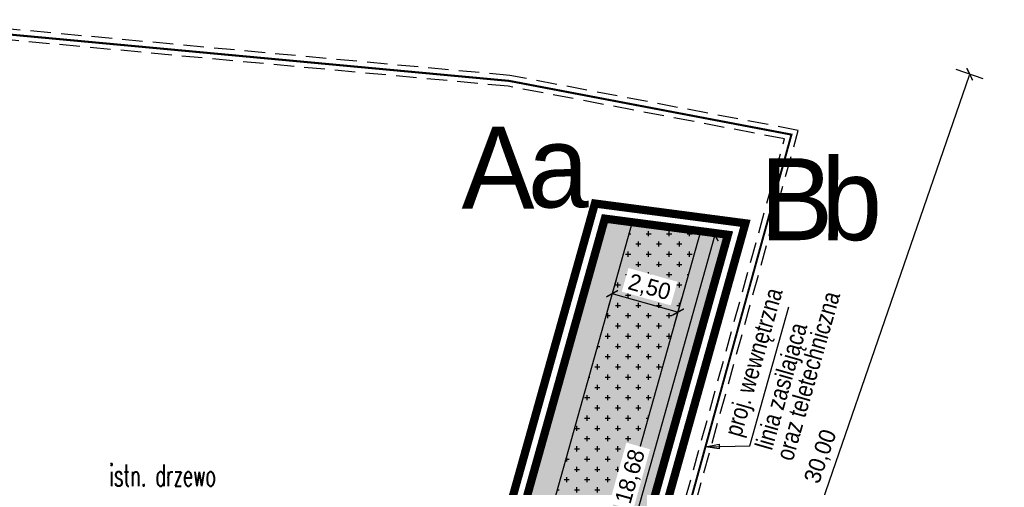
# Model space of a CAD drawing. Extents: x 7460162 to 7460484, y 5625737 to 5625910.
# Tile 14 of 17: x 7460299 to 7460335, y 5625817 to 5625834. Entities that reach past the tile are written whole.
import ezdxf

# ---------------------------------------------------------------- set-up
doc = ezdxf.new("R2010")
doc.units = 0
doc.header["$MEASUREMENT"] = 0
doc.linetypes.add('DASHED', pattern=[0.75, 0.5, -0.25])
for name, color, linetype in [('AZ_chodniki', 45, 'Continuous'), ('az_ogrodzenie', 10, 'Continuous'), ('ELEK GNIAZDA', 234, 'Continuous'), ('hatch_kostka_R&F', 9, 'Continuous'), ('wymiary_PROKON', 3, 'Continuous'), ('wymiary_R&F', 3, 'Continuous')]:
    doc.layers.add(name, color=color, linetype=linetype)
doc.layers.add('AZ_granica', color=7, linetype='Continuous', true_color=0xf00018)
doc.layers.add('az_zieleń', color=7, linetype='Continuous', lineweight=5, true_color=0x00b32d)
doc.layers.add('rzędne proj_k', color=190, linetype='Continuous', lineweight=18)
doc.styles.add('simplex', font='simplex.shx', dxfattribs={"width": 0.6})
doc.styles.add('TECH', font='txt')
doc.dimstyles.new('K_1-500', dxfattribs={"dimscale": 5, "dimtxt": 0.12, "dimasz": 0.007, "dimexe": 10, "dimexo": 50, "dimgap": 0.04, "dimtad": 1, "dimrnd": 0.01, "dimzin": 1, "dimtxsty": 'TECH', "dimblk": 'SS', "dimcen": 0, "dimdle": 10, "dimse1": 1, "dimse2": 1, "dimclrd": 256, "dimclre": 256, "dimclrt": 7, "dimazin": 0, "dimtfac": 1, "dimtix": 1, "dimtmove": 1, "dimatfit": 3, "dimfxl": 0, "dimtolj": 1, "dimtzin": 0, "dimlwd": -1, "dimarcsym": 0})
doc.dimstyles.new('PRĘTY 50', dxfattribs={"dimscale": 5, "dimtxt": 1.6, "dimasz": 0.4, "dimexe": 0, "dimexo": 0, "dimgap": 0.5, "dimtad": 1, "dimdec": 1, "dimlfac": 10, "dimrnd": 10, "dimzin": 12, "dimdsep": 46, "dimtxsty": 'TECH', "dimblk1": 'W', "dimblk2": 'W', "dimsah": 1, "dimcen": 0, "dimdle": 10, "dimse1": 1, "dimse2": 1, "dimsd1": 1, "dimsd2": 1, "dimclrd": 7, "dimclre": 256, "dimclrt": 256, "dimaunit": 1, "dimadec": 0, "dimazin": 0, "dimtfac": 8e-05, "dimtdec": 1, "dimtix": 1, "dimtmove": 2, "dimatfit": 3, "dimldrblk": 'W', "dimfxl": 0, "dimtolj": 1, "dimtzin": 9, "dimarcsym": 0})

# ---------------------------------------------------------------- blocks, each defined once
blk = doc.blocks.new('W')
at = {"lineweight": 18}
for p, q in [((66734.272, -158580.872), (66863.494, -158581.143)), ((66733.14, -158581.999), (66732.869, -158711.221))]:
    blk.add_line(p, q, dxfattribs=at)
for radius in [3.765, 2.447]:
    blk.add_circle((66798.503, -158672.515), radius, dxfattribs=at)
for centre, radius, start, end in [((66734.269, -158582.001), 1.129, 89.87977, 179.87977), ((66862.505, -158583.964), 2.824, 16.7493, 89.87977), ((66863.488, -158583.966), 2.824, 16.54501, 89.87977), ((66805.956, -158667.717), 85.33, 64.98828, 86.63544), ((66799.917, -158770.445), 188.235, 76.25086, 86.63543), ((66805.956, -158667.717), 84.154, 64.98828, 128.20069), ((66786.8, -158606.748), 81.882, 341.53714, 16.7493), ((66786.8, -158606.748), 82.824, 341.53714, 16.54501), ((66805.956, -158667.717), 81.801, 68.48995, 128.20069), ((66838.392, -158613.201), 26.353, 6.14358, 76.25086), ((66825.597, -158617.882), 28.235, 68.48996, 110.1351), ((66829.599, -158617.043), 29.412, 17.04731, 64.98828), ((66857.996, -158706.248), 122.353, 110.1351, 143.97002), ((66829.599, -158617.043), 28.235, 17.04731, 64.98828), ((66768.465, -158620.076), 23.529, 128.20069, 152.28248), ((66768.465, -158620.076), 21.176, 128.20069, 152.28248), ((66807.753, -158625.116), 21.176, 71.14641, 130.05003), ((66801.224, -158644.236), 41.38, 19.43014, 71.14641), ((66816.102, -158621.181), 42.353, 334.08368, 17.04731), ((66816.102, -158621.181), 43.529, 334.08368, 17.04731), ((66762.615, -158617.002), 16.921, 152.28248, 197.57296), ((66945.529, -158789.02), 235.294, 130.05004, 136.60143), ((66762.615, -158617.002), 14.568, 152.28248, 197.57296), ((66806.22, -158618.367), 58.918, 332.83643, 7.79053), ((66927.732, -158571.3), 185.882, 195.6602, 198.49274), ((66927.732, -158571.3), 188.235, 195.6602, 198.49274), ((66733.52, -158580.493), 128.235, 314.87977, 339.83879), ((66830.601, -158628.26), 23.569, 333.80136, 8.7092), ((66857.996, -158706.248), 114.824, 136.60143, 154.98438), ((66743.861, -158632.797), 8, 340.08992, 18.49274), ((66743.861, -158632.797), 5.647, 340.08992, 18.49274), ((66820.278, -158637.515), 21.176, 326.97255, 19.43014), ((66733.142, -158580.869), 141.176, 291.28942, 338.47012), ((66733.142, -158580.869), 142.118, 291.28942, 338.49166), ((66926.154, -158698.822), 188.235, 160.08992, 177.01679), ((66837.529, -158667.136), 94.118, 159.86028, 196.56363), ((66812.327, -158673.031), 65.882, 143.97002, 193.16671), ((66837.529, -158667.136), 91.765, 159.86028, 193.16671), ((66733.52, -158580.493), 131.765, 314.87977, 333.80136), ((66733.142, -158580.869), 134.588, 318.23663, 334.08368), ((66733.142, -158580.869), 135.765, 318.43708, 334.08368), ((66733.142, -158580.869), 125.106, 292.5922, 326.97255), ((66788.059, -158673.613), 37.647, 154.98437, 188.67313), ((66835.24, -158679.727), 9.412, 103.13701, 134.87977), ((66833.529, -158672.395), 1.882, 13.47259, 103.13701), ((66733.142, -158580.869), 128.235, 289.92076, 315.118), ((66826.207, -158674.149), 9.412, 314.12236, 13.47259), ((66733.142, -158580.869), 132.706, 291.38849, 315.99781), ((66733.142, -158580.869), 131.765, 295.95818, 315.11162), ((66772.707, -158675.954), 22.118, 188.67312, 292.5922), ((66764.527, -158689.081), 26.353, 179.87977, 260.17328), ((66764.86, -158688.749), 18.303, 196.56362, 252.83776), ((66780.501, -158678.15), 23.569, 261.05034, 295.95818), ((66758.795, -158634.636), 73.412, 279.6886, 288.0475), ((66766.904, -158682.132), 25.229, 252.83776, 279.6886), ((66735.694, -158710.244), 2.824, 179.87977, 253.01024), ((66735.692, -158711.227), 2.824, 179.87977, 253.21454), ((66758.795, -158634.636), 81.882, 253.01024, 288.2224), ((66758.795, -158634.636), 82.824, 253.21454, 288.2224), ((66767.11, -158682.395), 33.412, 257.7647, 281.37192)]:
    blk.add_arc(centre, radius, start, end, dxfattribs=at)
blk = doc.blocks.new('SS')
blk.add_line((0, -15), (0, 15))
at = {"const_width": 1.5}
blk.add_lwpolyline([(-5, -5), (5, 5)], dxfattribs=at)
blk = doc.blocks.new('*D12')
at = {"layer": 'Defpoints', "color": 0, "linetype": 'ByBlock', "transparency": 16777216}
for p in [(7460331.995, 5625832.471), (7460333.474, 5625831.96), (7460322.196, 5625804.112)]:
    blk.add_point(p, dxfattribs=at)
at = {"layer": 'wymiary_R&F', "linetype": 'ByBlock', "transparency": 16777216}
blk.add_line((7460323.687, 5625803.634), (7460333.463, 5625831.927), dxfattribs=at)
at = {"layer": 'wymiary_R&F', "linetype": 'ByBlock', "transparency": 16777216, "xscale": 0.035, "yscale": 0.035, "zscale": 0.035}
for p, rotation in [((7460333.474, 5625831.96), 70.93793110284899), ((7460323.675, 5625803.601), 250.937931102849)]:
    blk.add_blockref('SS', p, dxfattribs=dict(at, rotation=rotation))
at = {"layer": 'wymiary_R&F', "color": 7, "linetype": 'ByBlock', "transparency": 16777216, "insert": (7460328.046, 5625817.963), "char_height": 0.6, "attachment_point": 5, "rotation": 70.9379, "style": 'TECH', "bg_fill": 3, "box_fill_scale": 1.25, "bg_fill_color": 256, "bg_fill_true_color": 13158600, "bg_fill_transparency": 0}
blk.add_mtext('\\A1;30,00', dxfattribs=at)
blk = doc.blocks.new('*D13')
at = {"layer": 'Defpoints', "color": 0, "linetype": 'ByBlock', "transparency": 16777216}
for p in [(7460359.03, 5625818.639), (7460322.157, 5625804.123), (7460322.324, 5625803.701)]:
    blk.add_point(p, dxfattribs=at)
at = {"layer": 'wymiary_R&F', "linetype": 'ByBlock', "transparency": 16777216}
blk.add_line((7460359.163, 5625818.203), (7460322.356, 5625803.713), dxfattribs=at)
at = {"layer": 'wymiary_R&F', "linetype": 'ByBlock', "transparency": 16777216, "xscale": 0.035, "yscale": 0.035, "zscale": 0.035}
for p, rotation in [((7460359.196, 5625818.216), 21.48856122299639), ((7460322.324, 5625803.701), 201.4885612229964)]:
    blk.add_blockref('SS', p, dxfattribs=dict(at, rotation=rotation))
at = {"layer": 'wymiary_R&F', "color": 7, "linetype": 'ByBlock', "transparency": 16777216, "insert": (7460340.555, 5625811.479), "char_height": 0.6, "attachment_point": 5, "rotation": 21.4886, "style": 'TECH', "bg_fill": 3, "box_fill_scale": 1.25, "bg_fill_color": 256, "bg_fill_true_color": 13158600, "bg_fill_transparency": 0}
blk.add_mtext('\\A1;39,63', dxfattribs=at)
blk = doc.blocks.new('*D19')
at = {"layer": 'Defpoints', "color": 0, "linetype": 'ByBlock', "transparency": 16777216}
for p in [(7460321.117, 5625826.545), (7460323.526, 5625825.869), (7460322.792, 5625823.254)]:
    blk.add_point(p, dxfattribs=at)
at = {"layer": 'wymiary_R&F', "linetype": 'ByBlock', "transparency": 16777216}
blk.add_line((7460320.417, 5625823.92), (7460322.759, 5625823.263), dxfattribs=at)
at = {"layer": 'wymiary_R&F', "linetype": 'ByBlock', "transparency": 16777216, "xscale": 0.035, "yscale": 0.035, "zscale": 0.035}
for p, rotation in [((7460320.383, 5625823.929), 164.3268651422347), ((7460322.792, 5625823.254), 344.3268651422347)]:
    blk.add_blockref('SS', p, dxfattribs=dict(at, rotation=rotation))
at = {"layer": 'wymiary_R&F', "color": 7, "linetype": 'ByBlock', "transparency": 16777216, "insert": (7460321.739, 5625824.131), "char_height": 0.6, "attachment_point": 5, "rotation": 344.3269, "style": 'TECH', "bg_fill": 3, "box_fill_scale": 1.25, "bg_fill_color": 256, "bg_fill_true_color": 13158600, "bg_fill_transparency": 0}
blk.add_mtext('\\A1;2,50', dxfattribs=at)
blk = doc.blocks.new('*D20')
at = {"layer": 'Defpoints', "color": 0, "linetype": 'ByBlock', "transparency": 16777216}
for p in [(7460323.624, 5625826.216), (7460318.578, 5625808.233), (7460319.098, 5625808.087)]:
    blk.add_point(p, dxfattribs=at)
at = {"layer": 'wymiary_R&F', "linetype": 'ByBlock', "transparency": 16777216}
blk.add_line((7460324.134, 5625826.036), (7460319.107, 5625808.12), dxfattribs=at)
at = {"layer": 'wymiary_R&F', "linetype": 'ByBlock', "transparency": 16777216, "xscale": 0.035, "yscale": 0.035, "zscale": 0.035}
for p, rotation in [((7460324.144, 5625826.07), 74.32686513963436), ((7460319.098, 5625808.087), 254.3268651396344)]:
    blk.add_blockref('SS', p, dxfattribs=dict(at, rotation=rotation))
at = {"layer": 'wymiary_R&F', "color": 7, "linetype": 'ByBlock', "transparency": 16777216, "insert": (7460321.081, 5625817.23), "char_height": 0.6, "attachment_point": 5, "rotation": 74.3269, "style": 'TECH', "bg_fill": 3, "box_fill_scale": 1.25, "bg_fill_color": 256, "bg_fill_true_color": 13158600, "bg_fill_transparency": 0}
blk.add_mtext('\\A1;18,68', dxfattribs=at)

msp = doc.modelspace()

# ---------------------------------------------------------------- hatches: boundary and pattern name
at = {"layer": 'az_zieleń', "transparency": 33554470}
h = msp.add_hatch(color=256, dxfattribs=at)
h.dxf.hatch_style = 1
h.paths.add_polyline_path([(7460321.117, 5625826.545), (7460320.116, 5625826.676), (7460315.208, 5625809.178), (7460316.171, 5625808.908)])
h.paths.add_polyline_path([(7460321.409, 5625816.067), (7460321.969, 5625818.06), (7460320.582, 5625818.449), (7460320.023, 5625816.456)], flags=24)
at = {"layer": 'az_zieleń', "true_color": 0xb2a500, "transparency": 33554470}
h = msp.add_hatch(color=54, dxfattribs=at)
h.dxf.hatch_style = 1
h.paths.add_polyline_path([(7460316.171, 5625808.908), (7460318.578, 5625808.233), (7460323.624, 5625826.216), (7460321.117, 5625826.544)])
at = {"layer": 'az_zieleń', "transparency": 33554470}
h = msp.add_hatch(color=256, dxfattribs=at)
h.dxf.hatch_style = 1
h.paths.add_polyline_path([(7460324.623, 5625826.085), (7460323.624, 5625826.216), (7460318.578, 5625808.233), (7460319.541, 5625807.962)])
h.paths.add_polyline_path([(7460321.409, 5625816.067), (7460321.969, 5625818.06), (7460320.582, 5625818.449), (7460320.023, 5625816.456)], flags=24)
at = {"layer": 'hatch_kostka_R&F', "linetype": 'ByBlock', "transparency": 33554521}
h = msp.add_hatch(dxfattribs=at)
h.set_pattern_fill('CROSS', color=256, scale=1.5)
h.paths.add_polyline_path([(7460316.171, 5625808.908), (7460318.578, 5625808.233), (7460323.624, 5625826.216), (7460321.117, 5625826.544)])

# ---------------------------------------------------------------- linework, layer by layer
at = {"layer": 'AZ_chodniki', "linetype": 'Continuous'}
msp.add_lwpolyline([(7460316.171, 5625808.908), (7460318.578, 5625808.233), (7460323.624, 5625826.216), (7460321.117, 5625826.544), (7460316.171, 5625808.908)], dxfattribs=at)
at = {"layer": 'AZ_granica', "color": 106, "linetype": 'DASHED', "ltscale": 3, "true_color": 0x00671f, "const_width": 0.3}
msp.add_lwpolyline([(7460320.157, 5625808.309), (7460323.448, 5625807.386), (7460328.3, 5625803.909), (7460329.768, 5625797.885), (7460329.112, 5625795.545), (7460324.734, 5625791.172), (7460318.707, 5625790.436), (7460309.428, 5625793.039), (7460305.068, 5625800.797), (7460306.505, 5625805.922), (7460314.188, 5625809.983), (7460314.861, 5625809.794), (7460319.751, 5625827.229), (7460325.261, 5625826.505)], close=True, dxfattribs=at)
at = {"layer": 'az_ogrodzenie', "color": 30, "linetype": 'DASHED', "ltscale": 3, "const_width": 0.3}
msp.add_lwpolyline([(7460319.541, 5625807.962), (7460323.228, 5625806.928), (7460327.858, 5625803.61), (7460329.251, 5625797.893), (7460328.666, 5625795.806), (7460324.503, 5625791.648), (7460318.745, 5625790.945), (7460309.762, 5625793.464), (7460305.605, 5625800.862), (7460306.929, 5625805.58), (7460314.245, 5625809.448), (7460315.208, 5625809.178), (7460320.116, 5625826.676), (7460324.623, 5625826.085)], close=True, dxfattribs=at)
at = {"layer": 'ELEK GNIAZDA', "color": 10, "linetype": 'DASHED', "ltscale": 2, "const_width": 0.075}
msp.add_lwpolyline([(7460319.966, 5625804.416), (7460326.947, 5625829.751), (7460316.608, 5625831.717), (7460281.597, 5625834.965), (7460282.627, 5625844.98), (7460275.822, 5625845.153), (7460275.711, 5625844.385)], dxfattribs=at)
at = {"layer": 'wymiary_PROKON', "color": 4, "linetype": 'DASHED', "ltscale": 1.5}
for points in [[(7460320.159, 5625804.362), (7460327.197, 5625829.907), (7460316.636, 5625831.916), (7460281.816, 5625835.145), (7460282.848, 5625845.174), (7460275.65, 5625845.357), (7460275.513, 5625844.414)], [(7460319.774, 5625804.469), (7460326.697, 5625829.595), (7460316.58, 5625831.519), (7460281.377, 5625834.784), (7460282.406, 5625844.785), (7460275.995, 5625844.948), (7460275.909, 5625844.357)]]:
    msp.add_lwpolyline(points, dxfattribs=at)

# ---------------------------------------------------------------- texts
at = {"layer": 'AZ_granica', "color": 106, "linetype": 'DASHED', "ltscale": 3, "true_color": 0x00671f, "style": 'TECH'}
for s, p in [('A', (7460314.867, 5625827.038)), ('B', (7460325.796, 5625825.887))]:
    msp.add_text(s, height=3, dxfattribs=at).set_placement(p)
at = {"layer": 'AZ_granica', "color": 30, "linetype": 'Continuous', "ltscale": 2.5, "style": 'TECH'}
for s, p in [('a', (7460317.297, 5625827.085)), ('b', (7460328.035, 5625825.887))]:
    msp.add_text(s, height=3, dxfattribs=at).set_placement(p)
at = {"layer": 'ELEK GNIAZDA', "color": 10, "linetype": 'DASHED', "style": 'TECH', "width": 0.85}
for s, p in [('proj. wewnętrzna', (7460325.1, 5625818.651)), ('oraz teletechniczna', (7460326.991, 5625817.771)), (' linia zasilająca', (7460326.173, 5625817.97))]:
    msp.add_text(s, height=0.65, rotation=74.0717, dxfattribs=at).set_placement(p)
at = {"layer": 'rzędne proj_k', "color": 7, "linetype": 'Continuous', "style": 'simplex', "width": 0.6}
msp.add_text('istn. drzewo', height=0.8, dxfattribs=at).set_placement((7460301.973, 5625816.879))

# ---------------------------------------------------------------- leaders
at = {"layer": 'ELEK GNIAZDA', "color": 10}
msp.add_leader([(7460323.799, 5625818.326), (7460325.423, 5625818.367), (7460326.85, 5625823.447)], dimstyle='PRĘTY 50', override={"dimasz": 0.1, "dimtad": 0, "dimclrd": 10, "dimldrblk": 'ClosedBlank'}, dxfattribs=at)

# ---------------------------------------------------------------- next in the draw order: dimensions: what is measured, and where the dimension line sits
at = {"layer": 'wymiary_R&F', "linetype": 'ByBlock'}
dim = msp.add_aligned_dim(p1=(7460323.624, 5625826.216), p2=(7460318.578, 5625808.233), distance=0.54, dimstyle='K_1-500', dxfattribs=at)
dim.commit()
dim.dimension.update_dxf_attribs({"geometry": '*D20', "text_midpoint": (7460321.081, 5625817.23)})

# ---------------------------------------------------------------- next in the draw order: dimensions: what is measured, and where the dimension line sits
for p1, p2, distance, picture, middle in [((7460321.117, 5625826.545), (7460323.526, 5625825.869), -2.716, '*D19', (7460321.739, 5625824.131)), ((7460359.03, 5625818.639), (7460322.157, 5625804.123), 0.454, '*D13', (7460340.555, 5625811.479))]:
    dim = msp.add_aligned_dim(p1=p1, p2=p2, distance=distance, dimstyle='K_1-500', dxfattribs=at)
    dim.commit()
    dim.dimension.update_dxf_attribs({"geometry": picture, "text_midpoint": middle})

# ---------------------------------------------------------------- next in the draw order: dimensions: what is measured, and where the dimension line sits
dim = msp.add_aligned_dim(p1=(7460322.196, 5625804.112), p2=(7460331.995, 5625832.471), distance=-1.565, dimstyle='K_1-500', dxfattribs=at)
dim.commit()
dim.dimension.update_dxf_attribs({"geometry": '*D12', "text_midpoint": (7460328.046, 5625817.963)})

doc.saveas('drawing.dxf')
